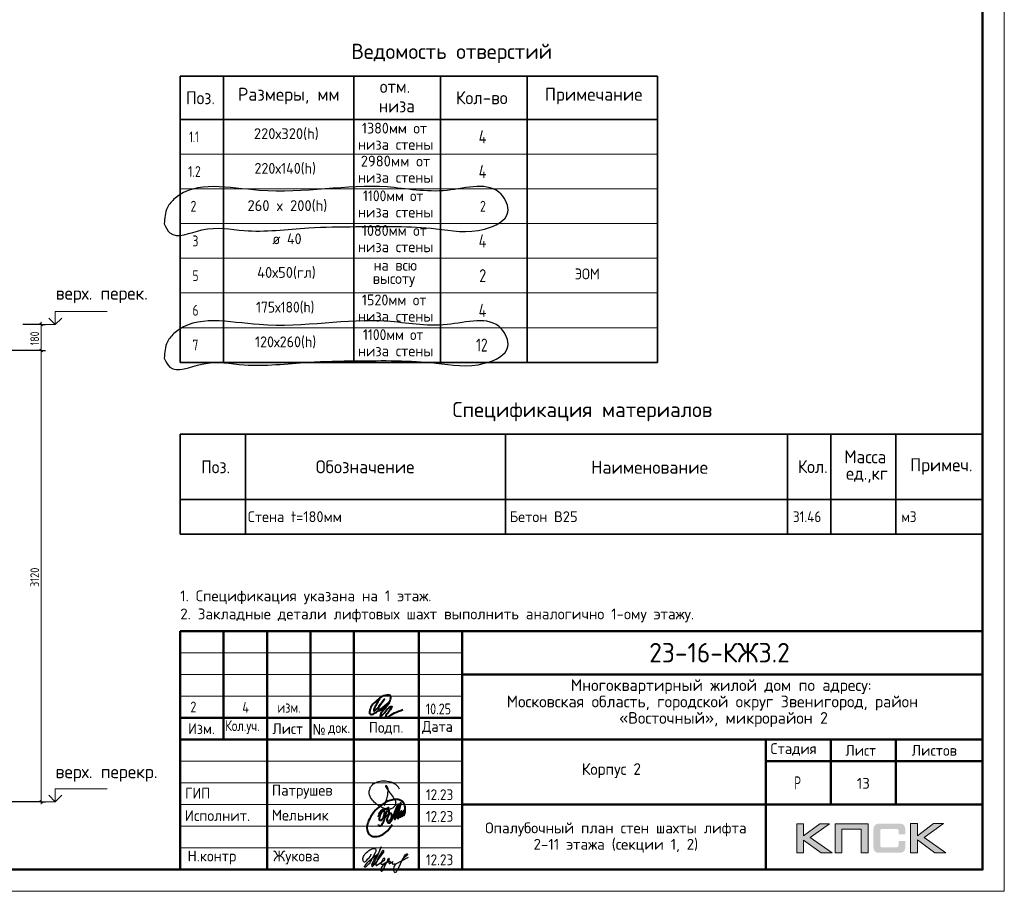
# Model space of a CAD drawing. Header units: millimetres. Extents: x -49773 to 2322955, y -3321 to 58485.
# Tile 151 of 256: x 660300 to 683003, y -1422 to 18673. Entities that reach past the tile are written whole.
import ezdxf

# ---------------------------------------------------------------- set-up
doc = ezdxf.new("R2010")
doc.units = ezdxf.units.MM
for name, color, linetype, lineweight in [('Standard', 7, 'Continuous', 25), ('Высотная отметки_ общее', 7, 'Continuous', 13), ('Основная', 7, 'Continuous', 40), ('Размерная линия_ общее_1', 7, 'Continuous', 13), ('Стена наружная_ Сайдинг', 7, 'Continuous', 35), ('тонкая', 7, 'Continuous', 25)]:
    doc.layers.add(name, color=color, linetype=linetype, lineweight=lineweight)
doc.styles.add('GOST 2.304-81', font='txt')
doc.styles.add('ISOCPEUR', font='txt')
doc.styles.add('Segoe UI Symbol', font='txt')

# ---------------------------------------------------------------- blocks, each defined once
blk = doc.blocks.new('яяя')
at = {"lineweight": 30}
for points in [[(345424, 110432), (345425, 110410), (345424, 110397), (345417, 110379), (345406, 110350), (345390, 110319), (345357, 110275), (345310, 110221), (345265, 110176), (345198, 110110), (345161, 110077), (345133, 110066), (345116, 110066), (345102, 110075), (345090, 110091), (345082, 110115), (345074, 110146), (345066, 110182), (345064, 110206), (345067, 110234), (345077, 110278), (345095, 110320), (345114, 110361), (345134, 110395), (345159, 110428), (345195, 110469), (345228, 110506), (345284, 110560), (345331, 110595), (345379, 110625), (345435, 110648), (345486, 110670), (345532, 110686), (345573, 110696), (345605, 110698), (345621, 110695), (345635, 110687), (345648, 110671), (345656, 110649), (345659, 110625), (345659, 110583), (345656, 110553), (345647, 110523), (345635, 110489), (345387, 110033), (345349, 109985), (345311, 109948), (345247, 109889), (345209, 109858), (345192, 109844), (345180, 109837), (345157, 109833), (345150, 109835), (345140, 109842), (345135, 109856), (345138, 109881), (345148, 109892), (345183, 109930), (345267, 110024), (345343, 110105), (345455, 110213), (345617, 110343), (345775, 110456), (345811, 110526), (345838, 110607), (345890, 110740), (345902, 110771), (345698, 110295), (345672, 110226), (345626, 110132), (345572, 110032), (345518, 109953), (345481, 109918), (345497, 110001), (345567, 110147), (345655, 110301), (345760, 110442)], [(345481, 109918), (345476, 109896), (345475, 109874), (345485, 109861), (345506, 109866), (345539, 109891), (345632, 109983), (345968, 110450), (346022, 110527), (346029, 110560), (346027, 110579), (346026, 110590), (346010, 110605), (345993, 110609), (345975, 110601), (345962, 110584), (345954, 110562), (345857, 110421), (345783, 110292), (345741, 110183), (345701, 110079), (345665, 109985), (345660, 109952), (345666, 109929), (345669, 109915), (345682, 109910), (345702, 109914), (345735, 109941), (345846, 110007), (346065, 110160), (346075, 110193), (346070, 110217), (346066, 110236), (346052, 110241), (346030, 110241), (346007, 110228), (345978, 110203), (345960, 110164), (345892, 110010), (345895, 109986), (345904, 109966), (345925, 109964), (345969, 109968), (346045, 110000), (346218, 110114), (346261, 110154), (346280, 110184), (346282, 110210), (346278, 110225), (346263, 110229), (346241, 110222), (346220, 110198), (346162, 110049), (345989, 109904), (345932, 109849), (345906, 109805), (345891, 109739), (345890, 109690), (345899, 109652), (345924, 109647), (345956, 109655), (345980, 109674), (346058, 109838), (346158, 110046), (346261, 110098), (346314, 110120), (346292, 110079), (346269, 110036), (346261, 110008), (346267, 109998), (346293, 109998), (346363, 110039), (346445, 110095), (346421, 110068), (346414, 110040), (346407, 110011), (346416, 109990), (346466, 109972), (346509, 109977), (346574, 109984), (347172, 110293)], [(346586, 109971), (346543, 109917), (346509, 109873), (346489, 109825), (346475, 109767), (346472, 109710), (346478, 109675), (346485, 109641), (346501, 109621), (346517, 109602), (346542, 109589), (346568, 109592), (346605, 109620), (346680, 109731), (346736, 109842), (346865, 110115), (346962, 110290), (346969, 110318), (346979, 110360), (347013, 110403), (347056, 110434), (347091, 110450), (347109, 110450), (347121, 110434), (347115, 110405), (347072, 110355), (347012, 110307), (346924, 110222)]]:
    blk.add_lwpolyline(points, dxfattribs=at)
blk = doc.blocks.new('Из_буфера32210')
at = {"color": 7, "lineweight": 25}
blk.add_lwpolyline([(357, 84), (386, 160), (399, 213), (405, 239), (412, 268), (420, 299), (427, 339), (434, 380), (437, 414), (438, 442), (436, 466), (430, 489), (425, 504), (417, 519), (409, 531), (405, 535), (403, 536), (400, 539), (394, 541), (387, 543), (383, 542), (379, 539), (377, 534), (377, 528), (379, 523), (438, 428), (470, 382), (484, 365), (504, 341), (528, 310), (551, 280), (562, 264), (575, 247), (582, 235), (589, 220), (599, 198), (606, 184), (610, 167), (611, 155), (612, 143), (611, 127), (609, 116), (603, 96), (596, 82), (588, 69), (579, 56), (563, 43), (551, 34), (539, 25), (524, 16), (511, 10), (494, 5), (481, 3), (456, 0), (432, 1), (415, 3), (396, 6), (375, 11), (355, 19), (336, 24), (310, 31), (293, 39), (269, 53), (243, 69), (223, 80), (202, 93), (180, 109), (152, 128), (126, 152), (98, 182), (77, 211), (52, 241), (32, 266), (20, 293), (8, 329), (3, 348), (1, 373), (0, 393), (1, 417), (6, 440), (13, 454), (20, 476), (26, 497), (38, 517), (47, 529), (60, 548), (75, 563), (95, 581), (115, 593), (135, 606), (161, 618), (187, 628), (213, 638), (251, 647), (282, 653), (319, 655), (353, 655), (384, 652), (418, 648), (460, 641), (503, 628), (544, 611), (579, 594), (611, 573), (639, 545), (666, 515), (679, 496), (694, 471)], dxfattribs=at)
blk = doc.blocks.new('Из_буфера5543')
at = {"layer": 'Основная'}
for points in [[(762, 497), (761, 475), (762, 458), (767, 452), (778, 451), (786, 456), (792, 470), (796, 479), (799, 485), (802, 495), (805, 507), (808, 516), (812, 533), (814, 535), (801, 505), (800, 490), (800, 477), (805, 470), (820, 476), (824, 483), (826, 494), (829, 504), (833, 526), (835, 530), (842, 548), (846, 564), (852, 580), (855, 593), (859, 605), (862, 610), (866, 617), (856, 574), (856, 555), (851, 540), (848, 519), (849, 504), (848, 495), (853, 493), (861, 496), (863, 501), (868, 518), (873, 541), (876, 550), (880, 574), (883, 591), (886, 612), (881, 686), (874, 707), (870, 726), (859, 756), (851, 767), (838, 790), (819, 809), (794, 828), (785, 830), (763, 839), (748, 848), (721, 853), (704, 855), (666, 856), (639, 856), (599, 849), (579, 842), (535, 829), (485, 816), (420, 783), (378, 759), (341, 732), (282, 688), (227, 640), (195, 610), (157, 566), (127, 518), (88, 464), (57, 403), (39, 361), (27, 325), (16, 296), (6, 253), (0, 203), (7, 156), (13, 124), (29, 84), (60, 48), (75, 35), (98, 20), (138, 4), (165, 0), (237, 4), (277, 13), (317, 25), (365, 46), (428, 93), (474, 130), (516, 180), (554, 236), (582, 281)], [(496, 377), (509, 373), (536, 381), (548, 392), (559, 405), (565, 424), (573, 446), (576, 461), (579, 481), (579, 496), (575, 512), (567, 526), (551, 531), (538, 533), (529, 527), (518, 519), (505, 506), (501, 498), (495, 491), (490, 482), (482, 466), (479, 458), (472, 435), (468, 429), (464, 416), (460, 401), (461, 392), (462, 373), (465, 356), (469, 345), (477, 337), (483, 324), (496, 316), (511, 315), (524, 318), (535, 326), (547, 340), (554, 347), (566, 364), (572, 374), (579, 385), (593, 419), (599, 436), (606, 452), (616, 479), (623, 504), (629, 521), (635, 533), (637, 542), (643, 556), (644, 557), (652, 576), (658, 592), (688, 673), (724, 750), (651, 489), (636, 412), (636, 406), (639, 402), (645, 401), (649, 402), (651, 406), (655, 416), (660, 420), (661, 427), (665, 436), (668, 446), (753, 720), (780, 779), (715, 511), (710, 476), (706, 424), (712, 420), (718, 419), (725, 426), (729, 430), (733, 436), (737, 445), (741, 458), (745, 471), (747, 484), (749, 488), (761, 511), (768, 534), (772, 548), (776, 561), (781, 570), (788, 582), (792, 587), (802, 594), (804, 592), (807, 589), (807, 579), (807, 575), (804, 562), (805, 556), (800, 541), (793, 526), (784, 512), (774, 498), (767, 491), (762, 486), (760, 488), (763, 507), (764, 513), (767, 525), (769, 537), (771, 545)], [(265, 457), (281, 514), (299, 558), (312, 579), (332, 604), (345, 612), (360, 622), (376, 623), (382, 623), (387, 620), (391, 616), (396, 603), (399, 595), (402, 580), (403, 561), (401, 532), (394, 489), (386, 464), (379, 450), (372, 431), (365, 419), (358, 406), (348, 395), (338, 381), (328, 373), (313, 368), (304, 368), (296, 375), (294, 382), (290, 395), (293, 410), (293, 423), (297, 453), (305, 480), (308, 489), (320, 515), (328, 532), (344, 563), (361, 581), (377, 600), (395, 620), (414, 636), (448, 646), (472, 651), (482, 649), (493, 639), (502, 619), (507, 608), (508, 574), (505, 541), (499, 519), (483, 494), (469, 476), (459, 470), (443, 469), (439, 469)], [(503, 678), (478, 638), (464, 604), (452, 565), (440, 538), (428, 496), (422, 475), (417, 459), (413, 438), (402, 411), (395, 387), (383, 357), (378, 335), (370, 322), (367, 317), (359, 302), (348, 280), (336, 260), (324, 251), (310, 240), (299, 237), (292, 237), (288, 239), (281, 248), (278, 254), (278, 272), (276, 276), (276, 280)]]:
    blk.add_lwpolyline(points, dxfattribs=at)

msp = doc.modelspace()

# ---------------------------------------------------------------- hatches: boundary and pattern name
h = msp.add_hatch(color=256)
h.paths.add_polyline_path([(678975.6, 135), (678748.1, 135), (678376.1, -145), (678376.1, 135), (678218.4, 135), (678218.4, -537.1), (678376.1, -537.1), (678376.1, -241.8), (678778.5, -537.1), (679030.2, -537.1), (678529.6, -181.7)])
h.paths.add_polyline_path([(679258.4, 8.5), (679703.7, 8.5), (679703.7, -537.1), (679860, -537.1), (679860, 135), (679693.4, 135), (679102.1, 135), (679102.1, -24), (679102.1, -537.1), (679258.4, -537.1)])
h.paths.add_polyline_path([(680998.2, 138.5), (680840.5, 138.5), (680840.5, -534.3), (680998.2, -534.3), (680998.2, -238.4), (681400.6, -534.3), (681652.3, -534.3), (681151.7, -178.2), (681597.7, 138.5), (681370.9, 138.5), (680998.2, -141.6)])
msp.add_hatch(color=256).paths.add_polyline_path([(680709.1, 63.8), (680707.1, 71.4), (680704.3, 77.6), (680700.8, 83.9), (680697.4, 90.1), (680693.9, 94.9), (680689.8, 99.8), (680685.6, 104.6), (680681.5, 108.8), (680675.9, 112.2), (680670.4, 116.4), (680664.2, 119.8), (680657.3, 122.6), (680650.4, 125.4), (680642.7, 128.1), (680635.1, 130.2), (680617.2, 133.7), (680597.8, 136.4), (680576.4, 137.8), (680552.9, 138.5), (680151.8, 138.5), (680128.3, 137.8), (680107.5, 136.4), (680087.5, 133.7), (680070.2, 130.2), (680061.9, 127.4), (680054.3, 125.4), (680047.4, 122.6), (680041.2, 119.1), (680034.9, 116.4), (680028.7, 112.2), (680023.9, 108.8), (680019, 104.6), (680014.9, 99.8), (680011.4, 94.9), (680007.3, 90.1), (680003.8, 83.9), (680001.1, 77.6), (679998.3, 70.7), (679995.5, 63.8), (679993.5, 56.2), (679990, 39.6), (679987.2, 21.6), (679985.2, 1.6), (679985.2, -20.5), (679985.2, -374.6), (679985.2, -396.7), (679987.2, -416.8), (679990, -435.4), (679993.5, -452), (679995.5, -459.6), (679998.3, -466.5), (680001.1, -473.5), (680003.8, -479.7), (680007.3, -485.2), (680011.4, -490.7), (680014.9, -495.6), (680019, -500.4), (680023.9, -504.6), (680029.4, -508), (680034.9, -511.5), (680041.2, -514.9), (680047.4, -518.4), (680055, -520.5), (680061.9, -523.2), (680070.2, -525.3), (680087.5, -529.5), (680107.5, -531.5), (680129, -533.6), (680151.8, -534.3), (680552.9, -534.3), (680576.4, -533.6), (680597.8, -532.2), (680617.2, -529.5), (680634.4, -526), (680642.7, -523.2), (680650.4, -521.2), (680657.3, -518.4), (680664.2, -514.9), (680670.4, -512.2), (680675.9, -508), (680681.5, -504.6), (680685.6, -500.4), (680689.8, -496.3), (680693.9, -490.7), (680697.4, -485.9), (680700.8, -479.7), (680704.3, -473.5), (680707.1, -467.2), (680709.1, -459.6), (680711.9, -452), (680715.3, -435.4), (680718.1, -417.5), (680719.5, -396.7), (680720.2, -374.6), (680720.2, -263.3), (680563.2, -263.3), (680563.2, -353.8), (680563.2, -360.1), (680562.5, -366.3), (680561.2, -371.8), (680559.8, -377.3), (680557.7, -382.2), (680555.6, -386.3), (680552.9, -390.5), (680549.4, -393.9), (680545.9, -397.4), (680541.8, -400.2), (680536.9, -402.2), (680532.1, -404.3), (680527.3, -405.7), (680521, -406.4), (680514.8, -407.1), (680508.6, -407.8), (680185, -407.8), (680179.5, -407.1), (680174.6, -406.4), (680170.5, -404.3), (680166.3, -402.2), (680162.2, -399.5), (680158.7, -396.7), (680155.3, -393.2), (680152.5, -389.1), (680149.7, -385), (680147.6, -380.8), (680145.6, -376), (680144.2, -371.1), (680142.1, -361.4), (680141.4, -351.8), (680141.4, -28.8), (680141.4, -23.3), (680142.1, -17.8), (680143.5, -12.9), (680144.9, -8.1), (680146.3, -3.9), (680148.3, -0.5), (680151.1, 3), (680153.9, 6.4), (680157.3, 9.2), (680160.8, 12), (680164.9, 14), (680169.1, 15.4), (680173.9, 16.8), (680178.8, 17.5), (680184.3, 18.2), (680189.8, 18.2), (680508.6, 18.2), (680514.8, 18.2), (680521, 17.5), (680526.6, 16.1), (680531.4, 14.7), (680536.3, 12.6), (680541.1, 10.6), (680545.2, 7.1), (680548.7, 4.3), (680552.2, 0.2), (680554.9, -3.9), (680557.7, -8.1), (680559.8, -12.9), (680561.2, -17.8), (680562.5, -23.3), (680563.2, -29.5), (680563.2, -35.8), (680563.2, -109.7), (680720.2, -109.7), (680720.2, -20.5), (680719.5, 1.6), (680718.1, 21.6), (680715.3, 39.6), (680711.2, 56.2)])

# ---------------------------------------------------------------- linework, layer by layer
at = {"lineweight": 0}
for points in [[(678218.4, -537.1), (678218.4, 135), (678376.1, 135), (678376.1, -145), (678748.1, 135), (678975.6, 135), (678529.6, -181.7), (679030.2, -537.1), (678778.5, -537.1), (678376.1, -241.8), (678376.1, -537.1), (678218.4, -537.1)], [(679258.4, -537.1), (679258.4, 8.5), (679703.7, 8.5), (679703.7, -537.1), (679860, -537.1), (679860, 135), (679693.4, 135), (679102.1, 135), (679102.1, -24), (679102.1, -537.1), (679258.4, -537.1)], [(680840.5, -534.3), (680840.5, 138.5), (680998.2, 138.5), (680998.2, -141.6), (681370.9, 138.5), (681597.7, 138.5), (681151.7, -178.2), (681652.3, -534.3), (681400.6, -534.3), (680998.2, -238.4), (680998.2, -534.3), (680840.5, -534.3)]]:
    msp.add_lwpolyline(points, close=True, dxfattribs=at)
at = {"layer": 'Standard', "color": 7, "linetype": 'Continuous', "lineweight": 35, "transparency": 33554687}
for p, q in [((664002.7, 17372.2), (675002.7, 17372.2)), ((664002.7, 16372.2), (664002.7, 17372.2)), ((665002.7, 16372.2), (665002.7, 17372.2)), ((668002.7, 16372.2), (668002.7, 17372.2)), ((670002.7, 16372.2), (670002.7, 17372.2)), ((672002.7, 16372.2), (672002.7, 17372.2)), ((675002.7, 16372.2), (675002.7, 17372.2)), ((664002.7, 16372.2), (675002.7, 16372.2)), ((664002.7, 15572.2), (664002.7, 16372.2)), ((665002.7, 15572.2), (665002.7, 16372.2)), ((668002.7, 15572.2), (668002.7, 16372.2)), ((668002.7, 15572.2), (668002.7, 16372.2)), ((670002.7, 15572.2), (670002.7, 16372.2)), ((670002.7, 15572.2), (670002.7, 16372.2)), ((672002.7, 15572.2), (672002.7, 16372.2)), ((675002.7, 15572.2), (675002.7, 16372.2)), ((664002.7, 14772.2), (664002.7, 15572.2)), ((665002.7, 14772.2), (665002.7, 15572.2)), ((668002.7, 14772.2), (668002.7, 15572.2)), ((670002.7, 14772.2), (670002.7, 15572.2)), ((672002.7, 14772.2), (672002.7, 15572.2)), ((675002.7, 14772.2), (675002.7, 15572.2)), ((664002.7, 13172.2), (664002.7, 14772.2)), ((664002.7, 14772.2), (664002.7, 14772.2)), ((665002.7, 13172.2), (665002.7, 14772.2)), ((665002.7, 14772.2), (665002.7, 14772.2)), ((668002.7, 13172.2), (668002.7, 14772.2)), ((670002.7, 13172.2), (670002.7, 14772.2)), ((672002.7, 13172.2), (672002.7, 14772.2)), ((672002.7, 14772.2), (672002.7, 14772.2)), ((675002.7, 13172.2), (675002.7, 14772.2)), ((675002.7, 14772.2), (675002.7, 14772.2)), ((664002.7, 10772.2), (664002.7, 13172.2)), ((665002.7, 10772.2), (665002.7, 13172.2)), ((668002.7, 10772.2), (668002.7, 13172.2)), ((670002.7, 10772.2), (670002.7, 13172.2)), ((672002.7, 10772.2), (672002.7, 13172.2)), ((675002.7, 10772.2), (675002.7, 13172.2)), ((664002.7, 10772.2), (675002.7, 10772.2)), ((664002.7, 9114.2), (682502.7, 9114.2)), ((664002.7, 9114.2), (664002.7, 7614.2)), ((664002.7, 7614.2), (664002.7, 9114.2)), ((665502.7, 9114.2), (665502.7, 7614.2)), ((671502.7, 9114.2), (671502.7, 7614.2)), ((678002.7, 9114.2), (678002.7, 7614.2)), ((679002.7, 9114.2), (679002.7, 7614.2)), ((680502.7, 9114.2), (680502.7, 7614.2)), ((682502.7, 9114.2), (682502.7, 7614.2)), ((682502.7, 7614.2), (664002.7, 7614.2)), ((664002.7, 7614.2), (664002.7, 6814.2)), ((665502.7, 7614.2), (665502.7, 6814.2)), ((671502.7, 7614.2), (671502.7, 6814.2)), ((678002.7, 7614.2), (678002.7, 6814.2)), ((679002.7, 7614.2), (679002.7, 6814.2)), ((680502.7, 7614.2), (680502.7, 6814.2)), ((682502.7, 7614.2), (682502.7, 7614.2)), ((682502.7, 7614.2), (682502.7, 6814.2)), ((664002.7, 6814.2), (682502.7, 6814.2))]:
    msp.add_line(p, q, dxfattribs=at)
at = {"layer": 'Standard', "color": 7, "linetype": 'Continuous', "lineweight": 13, "transparency": 33554687}
for p, q in [((664002.7, 15572.2), (675002.7, 15572.2)), ((664002.7, 14772.2), (675002.7, 14772.2)), ((664002.7, 14772.2), (675002.7, 14772.2)), ((664002.7, 14772.2), (675002.7, 14772.2)), ((664002.7, 13972.2), (675002.7, 13972.2)), ((664002.7, 13172.2), (675002.7, 13172.2)), ((664002.7, 13172.2), (675002.7, 13172.2)), ((664002.7, 12372.2), (675002.7, 12372.2)), ((664002.7, 11572.2), (675002.7, 11572.2)), ((664002.7, 10772.2), (675002.7, 10772.2)), ((664002.7, 7614.2), (682502.7, 7614.2)), ((664002.7, 6814.2), (682502.7, 6814.2))]:
    msp.add_line(p, q, dxfattribs=at)
msp.add_lwpolyline([(623602.7, -1421.9), (683002.7, -1421.9), (683002.7, 40578.1), (623602.7, 40578.1), (623602.7, -1421.9)], close=True, dxfattribs=at)
at = {"layer": 'Standard', "color": 7, "linetype": 'Continuous', "lineweight": 50, "transparency": 33554687}
msp.add_lwpolyline([(625602.7, 40078.1), (682502.7, 40078.1), (682502.7, -921.9), (625602.7, -921.9), (625602.7, 40078.1)], close=True, dxfattribs=at)
at = {"layer": 'Высотная отметки_ общее', "color": 7, "linetype": 'Continuous', "lineweight": 13, "transparency": 33554687}
for p, q in [((661120.2, 11643.3), (661120.2, 11943.3)), ((661120.2, 11943.3), (662320.2, 11943.3)), ((661120.2, 11643.3), (660970.2, 11793.3)), ((661120.2, 11643.3), (661270.2, 11793.3)), ((661120.2, 11643.3), (661120.2, 11643.3)), ((661120.2, 11643.3), (661120.2, 11643.3)), ((661120.2, 11643.3), (661120.2, 11643.3)), ((661120.2, 11643.3), (661120.2, 11643.3)), ((661120.2, 643.3), (661120.2, 943.3)), ((661120.2, 943.3), (662320.2, 943.3)), ((661120.2, 643.3), (660970.2, 793.3)), ((661120.2, 643.3), (661270.2, 793.3)), ((661120.2, 643.3), (660899.8, 643.3)), ((661120.2, 643.3), (661120.2, 643.3)), ((661120.2, 643.3), (661120.2, 643.3)), ((661120.2, 643.3), (661120.2, 643.3)), ((661120.2, 643.3), (661120.2, 643.3))]:
    msp.add_line(p, q, dxfattribs=at)
msp.add_lwpolyline([(661120.2, 11643.3), (661086.3, 11643.3), (661086.3, 11643.3), (660899.8, 11643.3)], dxfattribs=at)
at = {"layer": 'Основная', "color": 7, "ltscale": 100}
msp.add_spline([(668595.4, 3015.6), (668526.1, 2889.2), (668469, 2767.3), (668469, 2739.4), (668503.7, 2757.3), (668601, 2862.4), (668712.8, 3010), (668632.3, 2906), (668569.7, 2810.9), (668577.5, 2749.4), (668636.8, 2755), (668715.1, 2821), (668806.8, 2929.5), (668858.2, 3033.5), (668851.5, 3081.6), (668767.2, 3097.8), (668692.7, 3087.2), (668563, 3002.2), (668445.5, 2892.6), (668388.5, 2795.3), (668367.2, 2722.6), (668368.4, 2675.6), (668408.6, 2657.7), (668476.9, 2681.2), (668664.7, 2806.5), (668819.1, 2934), (668663.4, 2723.1), (668607.8, 2625.8), (668607.7, 2607.4), (668641.3, 2624.2), (668735.2, 2721.5), (668860.5, 2836.7), (668879.5, 2841.1), (668861.6, 2798.6), (668784.5, 2686.8), (668737.4, 2599.6), (668744.1, 2580.5), (668779.9, 2589.5), (668943.2, 2689), (669137.8, 2767.3)], degree=3, dxfattribs=at)
at = {"layer": 'Размерная линия_ общее_1', "color": 253, "linetype": 'Continuous', "lineweight": -3, "true_color": 0xa0a0a0, "transparency": 33554687}
for p, q in [((660795.4, 11643.3), (660373, 11643.3)), ((660795.4, 11643.3), (660695.4, 11643.3)), ((660795.4, 11643.3), (660895.4, 11643.3)), ((660795.4, 11043.3), (660695.4, 11043.3)), ((660795.4, 11043.3), (660895.4, 11043.3)), ((660795.4, 643.3), (660116.8, 643.3)), ((660795.4, 643.3), (660695.4, 643.3)), ((660795.4, 643.3), (660895.4, 643.3))]:
    msp.add_line(p, q, dxfattribs=at)
at = {"layer": 'Размерная линия_ общее_1', "color": 7, "linetype": 'Continuous', "lineweight": 25, "transparency": 33554687}
for p, q in [((660825.4, 11613.3), (660765.4, 11673.3)), ((660825.4, 11013.3), (660765.4, 11073.3)), ((660825.4, 613.3), (660765.4, 673.3))]:
    msp.add_line(p, q, dxfattribs=at)
at = {"layer": 'Размерная линия_ общее_1', "color": 7, "linetype": 'Continuous', "lineweight": 13, "transparency": 33554687}
for p, q in [((660795.4, 11643.3), (660795.4, 11703.3)), ((660795.4, 11043.3), (660795.4, 11643.3)), ((660795.4, 643.3), (660795.4, 583.3))]:
    msp.add_line(p, q, dxfattribs=at)
at = {"layer": 'Размерная линия_ общее_1', "color": 253, "linetype": 'Continuous', "lineweight": -3, "true_color": 0xa0a0a0, "transparency": 33554687}
msp.add_lwpolyline([(660795.4, 11043.3), (660775.4, 11043.3), (660775.4, 11043.3), (660116.8, 11043.3)], dxfattribs=at)
at = {"layer": 'Размерная линия_ общее_1', "color": 7, "linetype": 'Continuous', "lineweight": 13, "transparency": 33554687}
msp.add_lwpolyline([(660795.4, 643.3), (660795.4, 5579.9), (660795.4, 5579.9), (660795.4, 11043.3)], dxfattribs=at)
at = {"layer": 'Стена наружная_ Сайдинг', "color": 7, "linetype": 'Continuous', "lineweight": 50, "transparency": 33554687}
for p, q in [((664002.6, 4578.1), (682502.7, 4578.1)), ((664002.6, -921.9), (664002.6, 4578.1)), ((668002.6, -921.9), (668002.6, 4578.1)), ((682502.7, 4578.1), (682502.7, -921.9)), ((670502.6, 3578.1), (682502.7, 3578.1)), ((670502.6, 2578.1), (664002.6, 2578.1)), ((664002.6, 2078.1), (670502.6, 2078.1)), ((670502.6, 2078.1), (682502.7, 2078.1)), ((677502.6, 1578.1), (682502.7, 1578.1)), ((670502.6, 578.1), (682502.7, 578.1)), ((664002.6, -921.9), (682502.7, -921.9))]:
    msp.add_line(p, q, dxfattribs=at)
at = {"layer": 'Стена наружная_ Сайдинг', "color": 7, "linetype": 'Continuous', "lineweight": 13, "transparency": 33554687}
for p, q in [((664002.6, 4078.1), (670502.6, 4078.1)), ((664002.6, 3578.1), (670502.6, 3578.1)), ((664002.6, 3078.1), (670502.6, 3078.1)), ((664002.6, 1578.1), (670502.6, 1578.1)), ((664002.6, 1078.1), (670502.6, 1078.1)), ((664002.6, 578.1), (670502.6, 578.1)), ((664002.6, 78.1), (670502.6, 78.1)), ((664002.6, -421.9), (670502.6, -421.9))]:
    msp.add_line(p, q, dxfattribs=at)
at = {"layer": 'Стена наружная_ Сайдинг', "color": 7, "linetype": 'Continuous', "lineweight": 50, "transparency": 33554687}
for points in [[(665002.6, 4578.1), (665002.6, 3328.1), (665002.6, 2078.1)], [(666002.6, 4578.1), (666002.6, 1828.1), (666002.6, -921.9)], [(667002.6, 4578.1), (667002.6, 3328.1), (667002.6, 2078.1)], [(669502.6, 4578.1), (669502.6, 1828.1), (669502.6, -921.9)], [(670502.6, 4578.1), (670502.6, 1828.1), (670502.6, -921.9)], [(677502.6, -921.9), (677502.6, 578.1), (677502.6, 2078.1)], [(679002.6, 578.1), (679002.6, 1328.1), (679002.6, 2078.1)], [(680502.6, 2078.1), (680502.6, 1328.1), (680502.6, 578.1)]]:
    msp.add_lwpolyline(points, dxfattribs=at)
at = {"layer": 'тонкая'}
for points in [[(663634.2, 13963.7), (663705.5, 14341.1), (663880.8, 14555.1), (665821.2, 14737.2), (668770, 14815.5), (670155.7, 14738.5), (671401.4, 14646.8), (671557.6, 14236), (671020, 13845.8), (669899.1, 13850.9), (668054.1, 13902.3), (666957.1, 13872.1), (665474.4, 13810.9), (664501.3, 13826.2), (663762.5, 13760), (663634.2, 13963.7)], [(663634.2, 10868.5), (663705.5, 11245.9), (663880.8, 11459.9), (665821.2, 11642), (668770, 11720.3), (670155.7, 11643.3), (671401.4, 11551.6), (671557.6, 11140.8), (671020, 10750.6), (669899.1, 10755.7), (668054.1, 10807.2), (666957.1, 10776.9), (665474.4, 10715.7), (664501.3, 10731), (663762.5, 10664.8), (663634.2, 10868.5)]]:
    msp.add_spline(points, degree=3, dxfattribs=at)

# ---------------------------------------------------------------- block references
at = {"color": 1, "ltscale": 100}
msp.add_blockref('Из_буфера32210', (668357.7, 471.8), dxfattribs=at)
at = {"color": 2, "lineweight": 60, "xscale": 0.5, "yscale": 0.5, "zscale": 0.5}
msp.add_blockref('яяя', (495681.9, -55780.5), dxfattribs=at)
at = {"layer": 'Основная'}
msp.add_blockref('Из_буфера5543', (668305.1, -160.8), dxfattribs=at)

# ---------------------------------------------------------------- texts
at = {"layer": 'Standard', "color": 7, "linetype": 'Continuous', "lineweight": 35, "transparency": 33554687, "char_height": 350, "attachment_point": 7, "style": 'ISOCPEUR'}
for s, insert, width in [('\\W0.99;Ведомость отверстий', (667945.1, 17672.2), 5000.014), ('\\W0.99;Спецификация материалов', (670277.7, 9414.2), 6119.291)]:
    msp.add_mtext(s, dxfattribs=dict(at, insert=insert, width=width))
at = {"layer": 'Standard', "color": 7, "linetype": 'Continuous', "lineweight": 25, "transparency": 33554687}
for s, insert, char_height, width, attachment_point, style in [('\\W0.93;отм.', (668602.9, 16984), 300, 949.137, 7, 'ISOCPEUR'), ('\\W0.95;Кол-во', (670357.7, 16722.2), 300, 1432.278, 7, 'ISOCPEUR'), ('\\W0.92;Поз.', (664135.2, 16722.2), 300, 872.987, 7, 'ISOCPEUR'), ('\\W0.97;Размеры, мм', (665332.7, 16722.2), 300, 2484.949, 7, 'ISOCPEUR'), ('\\W0.97;Примечание', (672407.7, 16722.2), 300, 2334.401, 7, 'ISOCPEUR'), ('\\W0.93;низа', (668580.4, 16534), 300, 994.417, 7, 'ISOCPEUR'), ('\\W0.97;220х320(h)', (665699.9, 15895.6), 250, 1719.912, 7, 'ISOCPEUR'), ('\\W0.94;1380мм от', (668190.1, 16047.2), 250, 1716.848, 7, 'ISOCPEUR'), ('\\W0.80;4', (670882.7, 15822.2), 300, 359.848, 7, 'ISOCPEUR'), ('\\W0.68;1.1', (664208.4, 15847.2), 250, 410.411, 7, 'ISOCPEUR'), ('\\W0.97;низа стены', (668096.4, 15672.2), 250, 1908.186, 7, 'ISOCPEUR'), ('\\W0.97;2980мм от', (668165.1, 15287.2), 250, 1770.38, 7, 'ISOCPEUR'), ('\\W0.79;1.2', (664183.4, 15047.2), 250, 473.391, 7, 'ISOCPEUR'), ('\\W0.94;220х140(h)', (665712.4, 15095.6), 250, 1691.435, 7, 'ISOCPEUR'), ('\\W0.80;4', (670882.7, 15022.2), 300, 359.848, 7, 'ISOCPEUR'), ('\\W0.97;низа стены', (668096.4, 14912.2), 250, 1908.186, 7, 'ISOCPEUR'), ('\\W0.91;1100мм от', (668215.1, 14487.2), 250, 1663.315, 7, 'ISOCPEUR'), ('\\W0.78;2', (664239.2, 14247.3), 250, 272.013, 7, 'ISOCPEUR'), ('\\W0.97;260 x 200(h)', (665552.6, 14237.2), 250, 2020.613, 7, 'ISOCPEUR'), ('\\W0.78;2', (670915.1, 14247.3), 250, 272.013, 7, 'ISOCPEUR'), ('\\W0.97;низа стены', (668096.4, 14112.2), 250, 1908.186, 7, 'ISOCPEUR'), ('\\W0.94;1080мм от', (668190.1, 13687.2), 250, 1716.848, 7, 'ISOCPEUR'), ('\\W0.78;3', (664283.4, 13447.2), 250, 272.013, 7, 'ISOCPEUR'), ('\\W0.94;ø 40', (666124.9, 13495.6), 250, 866.919, 7, 'ISOCPEUR'), ('\\W0.80;4', (670882.7, 13422.2), 300, 359.848, 7, 'ISOCPEUR'), ('\\W0.97;низа стены', (668096.4, 13312.2), 250, 1908.186, 7, 'ISOCPEUR'), ('\\W0.97;40х50(гл)', (665774.9, 12695.6), 250, 1569.736, 7, 'ISOCPEUR'), ('\\W0.95;на всю', (668458.9, 12887.2), 250, 1181.495, 7, 'ISOCPEUR'), ('\\W0.93;ЭОМ', (673097.6, 12687.2), 250, 740.473, 7, 'ISOCPEUR'), ('\\W0.78;5', (664283.4, 12647.2), 250, 272.013, 7, 'ISOCPEUR'), ('\\W0.78;2', (670897.7, 12622.2), 300, 326.407, 7, 'ISOCPEUR'), ('\\W0.96;высоту', (668440.1, 12512.2), 250, 1219.004, 7, 'ISOCPEUR'), ('\\W0.94;1520мм от', (668190.1, 12087.2), 250, 1716.848, 7, 'ISOCPEUR'), ('\\W0.78;6', (664283.4, 11847.2), 250, 272.013, 7, 'ISOCPEUR'), ('\\W0.91;175х180(h)', (665749.9, 11895.6), 250, 1612.638, 7, 'ISOCPEUR'), ('\\W0.80;4', (670882.7, 11822.2), 300, 359.848, 7, 'ISOCPEUR'), ('\\W0.97;низа стены', (668096.4, 11712.2), 250, 1908.186, 7, 'ISOCPEUR'), ('{\\W0.9400;120х260(h)}', (665724.9, 11095.6), 250, 1666.275, 7, 'ISOCPEUR'), ('\\W0.91;1100мм от', (668215.1, 11287.2), 250, 1663.315, 7, 'ISOCPEUR'), ('\\W0.78;7', (664283.4, 11047.2), 250, 272.013, 7, 'ISOCPEUR'), ('\\W0.75;12', (670822.7, 11022.2), 300, 472.289, 7, 'ISOCPEUR'), ('\\W0.97;низа стены', (668096.4, 10912.2), 250, 1908.186, 7, 'ISOCPEUR'), ('\\W0.95;Масса', (679315.3, 8445.5), 300, 1252.126, 7, 'ISOCPEUR'), ('\\W0.92;Поз.', (664484.7, 8213.7), 300, 872.973, 7, 'ISOCPEUR'), ('\\W0.97;Обозначение', (667126.3, 8215.1), 300, 2499.411, 7, 'ISOCPEUR'), ('\\W0.98;Наименование', (673475.3, 8204.2), 300, 2784.782, 7, 'ISOCPEUR'), ('\\W0.93;Кол.', (678242.4, 8218.7), 300, 888.231, 7, 'ISOCPEUR'), ('\\W0.96;Примеч.', (680830.6, 8179.7), 300, 1552.772, 7, 'ISOCPEUR'), ('\\W0.94;ед.,кг', (679352.8, 7995.5), 300, 1175.793, 7, 'ISOCPEUR'), ('\\W0.96;Стена t=180мм', (665561.2, 7089.2), 250, 2418.674, 7, 'ISOCPEUR'), ('\\W0.97;Бетон В25', (671595.9, 7089.2), 250, 1770.373, 7, 'ISOCPEUR'), ('\\W0.88;31.46', (678127.7, 7089.2), 250, 859.755, 7, 'ISOCPEUR'), ('\\W0.88;м3', (680629, 7089.2), 250, 485.002, 7, 'ISOCPEUR'), ('\\W0.99;Многоквартирный жилой дом по адресу: ', (673006.1, 3123.1), 270, 7123.096, 7, 'ISOCPEUR'), ('\\W0.99;Московская область, городской округ Звенигород, район ', (671527.9, 2745.1), 270, 10078.117, 7, 'ISOCPEUR'), ('2', (664304.7, 2952.9), 250, 283.333, 2, 'GOST 2.304-81'), ('10.25', (669663.1, 2658.1), 250, 693.365, 7, 'GOST 2.304-81'), ('\\W0.99;«Восточный», микрорайон 2', (674119.9, 2367.1), 270, 4896.223, 7, 'ISOCPEUR'), ('4', (665509.2, 2943.9), 250, 283.333, 2, 'GOST 2.304-81'), ('изм.', (666509.2, 2943.9), 250, 283.333, 2, 'GOST 2.304-81'), ('\\W0.93;Изм.', (664183.8, 2202.8), 250, 752.89, 7, 'ISOCPEUR'), ('\\W0.79;Кол.уч.', (665039.3, 2202.8), 250, 973.664, 7, 'ISOCPEUR'), ('\\W0.94;Лист', (666127.6, 2202.8), 250, 866.919, 7, 'ISOCPEUR'), ('\\W0.91;№', (667048.1, 2185.5), 250, 477.949, 7, 'Segoe UI Symbol'), ('\\W0.84;док.', (667412.3, 2185.5), 250, 649.802, 7, 'ISOCPEUR'), ('\\W0.94;Подп.', (668352.6, 2192.4), 250, 916.954, 7, 'ISOCPEUR'), ('\\W0.94;Дата', (669579.8, 2202.8), 250, 967.75, 7, 'ISOCPEUR'), ('\\W0.96;Стадия', (677612.7, 1702.8), 250, 1243.911, 7, 'ISOCPEUR'), ('\\W0.94;Лист', (679340.3, 1702.8), 250, 866.912, 7, 'ISOCPEUR'), ('\\W0.96;Листов', (680866.3, 1702.8), 250, 1218.997, 7, 'ISOCPEUR'), ('\\W0.96;Корпус 2', (673260.1, 1188.1), 270, 1614.451, 7, 'ISOCPEUR'), ('\\W0.62;Р', (678160.3, 928.1), 300, 276.791, 7, 'ISOCPEUR'), ('\\W0.92;ГИП', (664113.3, 715.6), 250, 689.612, 7, 'ISOCPEUR'), ('\\W0.97;Патрушев', (666113.5, 715.6), 250, 1670.192, 7, 'ISOCPEUR'), ('\\W0.88;12.23', (669665.7, 679.4), 250, 834.272, 7, 'ISOCPEUR'), ('\\W0.96;Мельник', (666113.5, 209.5), 250, 1394.321, 7, 'ISOCPEUR'), ('\\W0.97;Исполнит.', (664107.7, 199.8), 250, 1645.076, 7, 'ISOCPEUR'), ('\\W0.88;12.23', (669665.7, 179.4), 250, 834.272, 7, 'ISOCPEUR'), ('\\W0.96;Н.контр', (664170.2, -800.2), 250, 1319.141, 7, 'ISOCPEUR'), ('\\W0.96;Жукова', (666145.1, -800.2), 250, 1269.071, 7, 'ISOCPEUR'), ('\\W0.88;12.23', (669665.7, -820.6), 250, 834.272, 7, 'ISOCPEUR')]:
    msp.add_mtext(s, dxfattribs=dict(at, insert=insert, char_height=char_height, width=width, attachment_point=attachment_point, style=style))
at = {"layer": 'Standard', "color": 7, "linetype": 'Continuous', "lineweight": 13, "transparency": 33554687, "char_height": 250, "style": 'ISOCPEUR'}
for s, insert, width, attachment_point in [('1. Спецификация указана на 1 этаж.\\P2. Закладные детали лифтовых шахт выполнить аналогично 1-ому этажу.', (664002.6, 4779.9), 14433.343, 7), ('\\A1;{\\fISOCPEUR|i0|b0;\\H250.000000;\\W1.000000;\\C7;13}\\P', (679752.7, 1068.1), 393.75, 5)]:
    msp.add_mtext(s, dxfattribs=dict(at, insert=insert, width=width, attachment_point=attachment_point))
at = {"layer": 'Standard', "color": 7, "linetype": 'Continuous', "lineweight": 50, "transparency": 33554687, "insert": (674815.1, 3853.1), "char_height": 450, "width": 3586.382, "attachment_point": 7, "style": 'ISOCPEUR'}
msp.add_mtext('\\W0.95;23-16-КЖ3.2', dxfattribs=at)
at = {"layer": 'Standard', "color": 7, "linetype": 'Continuous', "lineweight": 25, "transparency": 33554687, "insert": (674045.9, 164.5), "char_height": 250, "width": 6166.875, "attachment_point": 2, "line_spacing_factor": 0.903614}
msp.add_mtext('\\A1;{\\fISOCPEUR|i0|b0;\\H250.000000;\\W1.000000;\\C7;Опалубочный план стен шахты лифта}\\P{\\fISOCPEUR|i0|b0;\\H250.000000;\\W1.000000;\\C7;2-11 этажа (секции 1, 2)}\\P', dxfattribs=at)
at = {"layer": 'Высотная отметки_ общее', "color": 7, "linetype": 'Continuous', "lineweight": 25, "transparency": 33554687, "char_height": 300, "attachment_point": 7, "style": 'ISOCPEUR'}
for s, insert, width in [('\\W0.97;верх. перек.', (661131.5, 12136.2), 2394.316), ('\\W0.98;верх. перекр.', (661126.2, 1104.5), 2604.486)]:
    msp.add_mtext(s, dxfattribs=dict(at, insert=insert, width=width))
at = {"layer": 'Размерная линия_ общее_1', "color": 7, "linetype": 'Continuous', "lineweight": 18, "transparency": 33554687, "char_height": 200, "attachment_point": 7, "rotation": 90, "style": 'ISOCPEUR'}
for s, insert, width in [('\\W0.83;180', (660745.4, 11163.3), 462.347), ('\\W0.87;3120', (660745.4, 5593.3), 606.276)]:
    msp.add_mtext(s, dxfattribs=dict(at, insert=insert, width=width))

doc.saveas('drawing.dxf')
